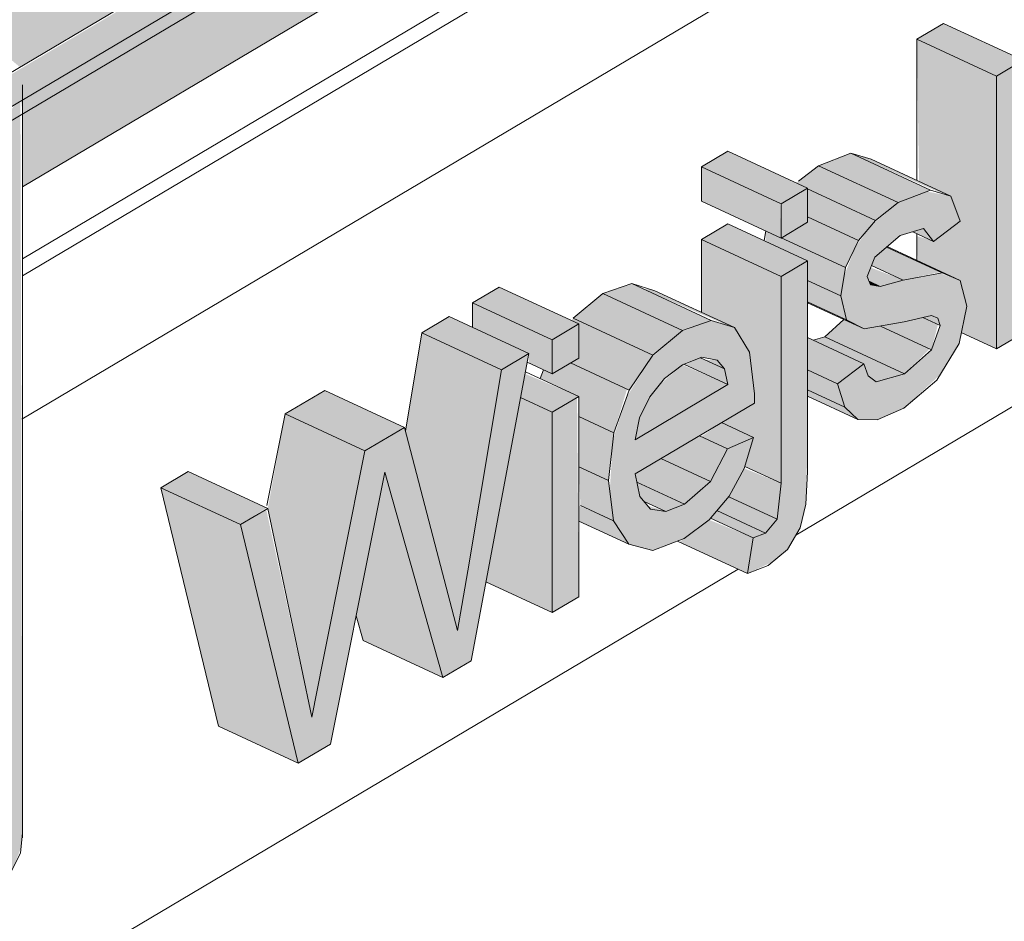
# Model space of a CAD drawing. Header units: centimetres. Extents: x 376 to 4434, y -323 to 48730.
# Tile 24 of 45: x 3659 to 3705, y 47884 to 47927. Entities that reach past the tile are written whole.
import ezdxf

# ---------------------------------------------------------------- set-up
doc = ezdxf.new("R2010")
doc.units = ezdxf.units.CM
for name, color, linetype, lineweight in [('A-GENM', 7, 'Continuous', 5), ('A-ROOF', 7, 'Continuous', 5), ('A-ROOF-OTLN', 7, 'Continuous', 5), ('A-ROOF-PATT', 7, 'Continuous', 50), ('A-WALL-PATT', 7, 'Continuous', 35), ('P-PIPE', 7, 'Continuous', 5)]:
    doc.layers.add(name, color=color, linetype=linetype, lineweight=lineweight)

# ---------------------------------------------------------------- blocks, each defined once
blk = doc.blocks.new('ARu Rura spustowa okrągła ___FK_04_0 - Na ziemię _φ10_-9230879-_3D_ Kopia 1')
at = {"layer": 'P-PIPE', "true_color": 0x383e42}
blk.add_hatch(color=250, dxfattribs=at).paths.add_polyline_path([(-7052.609, 47886.043), (-7051.803, 47886.818), (-7051.433, 47887.722), (-7051.364, 47888.6), (-7051.455, 47922.846), (-7051.721, 47922.688), (-7051.879, 47922.446), (-7052.609, 47921.755), (-7052.609, 47886.312)])
at = {"layer": 'P-PIPE'}
blk.add_line((-7051.355, 47888.222), (-7051.355, 47923.615), dxfattribs=at)
blk.add_polyline3d([(-7052.609, 47886.043, 0), (-7051.879, 47886.671, 0), (-7051.455, 47887.494, 0), (-7051.364, 47888.457, 0)], dxfattribs=at)

msp = doc.modelspace()

# ---------------------------------------------------------------- hatches: boundary and pattern name
at = {"layer": 'A-GENM', "true_color": 0x383e42}
for points in [[(3704.465, 47924.034), (3705.712, 47924.774), (3701.966, 47926.511), (3700.753, 47925.755), (3704.387, 47924.07)], [(3704.465, 47911.204), (3704.465, 47924.034), (3700.719, 47925.77), (3700.818, 47919.084), (3702.321, 47918.387), (3702.75, 47917.203), (3701.4, 47916.309), (3700.719, 47916.511), (3700.753, 47915.351), (3702.753, 47914.423), (3703.061, 47913.212), (3702.805, 47911.973), (3703.906, 47911.463)], [(3704.465, 47911.204), (3705.712, 47911.944), (3705.712, 47915.728), (3706.509, 47917.193), (3708.934, 47913.854), (3710.391, 47914.719), (3707.453, 47918.93), (3710.235, 47924.048), (3708.51, 47923.025), (3705.712, 47917.879), (3705.692, 47924.762), (3704.465, 47924.034), (3704.465, 47913.854)], [(3694.329, 47918.021), (3695.576, 47918.761), (3691.83, 47920.498), (3690.583, 47919.758), (3694.286, 47918.041)], [(3699.838, 47918.081), (3701.356, 47918.667), (3697.61, 47920.404), (3696.092, 47919.818), (3697.971, 47918.947)], [(3702.321, 47918.387), (3698.575, 47920.124), (3697.61, 47920.404), (3701.903, 47918.509)], [(3694.329, 47916.417), (3694.286, 47918.041), (3690.583, 47919.758), (3690.583, 47918.154), (3693.921, 47916.606)], [(3698.764, 47917.249), (3699.838, 47918.081), (3696.092, 47919.818), (3695.046, 47919.007), (3697.971, 47917.617)], [(3697.971, 47916.304), (3698.764, 47917.249), (3695.576, 47918.727), (3695.576, 47917.414), (3697.727, 47916.417)], [(3698.853, 47907.863), (3700.128, 47908.435), (3701.814, 47909.993), (3702.7, 47911.463), (3703.061, 47913.212), (3702.753, 47914.423), (3701.814, 47914.758), (3698.532, 47914.224), (3698.383, 47914.603), (3698.764, 47915.543), (3699.935, 47916.535), (3701.033, 47916.869), (3701.502, 47916.262), (3702.75, 47917.203), (3702.321, 47918.387), (3701.196, 47918.605), (3699.838, 47918.081), (3698.541, 47916.983), (3697.807, 47915.961), (3697.29, 47914.613), (3697.136, 47913.7), (3697.415, 47912.572), (3698.234, 47912.142), (3701.71, 47912.65), (3701.814, 47912.303), (3701.4, 47911.168), (3700.128, 47910.034), (3698.713, 47909.73), (3698.392, 47910.034), (3698.227, 47910.51), (3696.98, 47909.57), (3697.322, 47908.465), (3697.935, 47907.887), (3698.805, 47907.865)], [(3697.36, 47915.028), (3697.971, 47916.304), (3695.576, 47917.414), (3695.462, 47917.09), (3694.364, 47916.417), (3696.659, 47915.353)], [(3694.329, 47914.613), (3695.576, 47915.353), (3691.83, 47917.09), (3690.583, 47916.35), (3693.921, 47914.802)], [(3697.136, 47913.7), (3697.36, 47915.028), (3693.611, 47916.75), (3693.614, 47916.263), (3695.576, 47915.353), (3695.576, 47914.423), (3696.481, 47914.003)], [(3701.502, 47916.262), (3701.033, 47916.869), (3700.526, 47916.715), (3701.4, 47916.309)], [(3694.329, 47904.893), (3694.329, 47914.613), (3690.583, 47916.35), (3690.583, 47912.925), (3692.134, 47912.205), (3692.873, 47910.814), (3693.042, 47908.637), (3691.524, 47907.737), (3693.042, 47907.034), (3692.63, 47905.681), (3694.147, 47904.977)], [(3700.072, 47914.442), (3701.814, 47914.815), (3699.287, 47915.986), (3698.741, 47915.523), (3698.588, 47915.13), (3699.935, 47914.506)], [(3698.997, 47914.146), (3700.072, 47914.442), (3698.549, 47915.028), (3698.383, 47914.603), (3698.532, 47914.362), (3698.829, 47914.224)], [(3689.697, 47912.066), (3691.052, 47912.543), (3687.306, 47914.28), (3685.951, 47913.802), (3688.298, 47912.714)], [(3697.415, 47912.572), (3697.136, 47913.7), (3695.576, 47914.423), (3695.576, 47913.424), (3697.326, 47912.613)], [(3698.997, 47914.146), (3698.468, 47914.387), (3698.532, 47914.224), (3698.764, 47914.185)], [(3683.568, 47911.638), (3684.816, 47912.378), (3681.07, 47914.115), (3679.822, 47913.375), (3683.441, 47911.697)], [(3688.298, 47910.909), (3689.697, 47912.066), (3685.951, 47913.802), (3684.552, 47912.645), (3687.846, 47911.118)], [(3692.134, 47912.205), (3688.192, 47914.003), (3687.901, 47914.003), (3691.833, 47912.299)], [(3683.568, 47910.034), (3683.568, 47911.638), (3679.822, 47913.375), (3679.822, 47912.221), (3682.477, 47910.99), (3682.477, 47910.54), (3683.159, 47910.224)], [(3698.234, 47912.142), (3695.576, 47913.424), (3695.576, 47913.374), (3698.227, 47912.145)], [(3701.814, 47912.303), (3701.71, 47912.65), (3701.397, 47912.776), (3700.997, 47912.681), (3701.45, 47912.472)], [(3681.19, 47910.227), (3682.477, 47910.99), (3678.731, 47912.727), (3677.444, 47911.964), (3680.258, 47910.659)], [(3687.187, 47909.267), (3688.298, 47910.909), (3684.552, 47912.645), (3684.477, 47912.535), (3684.816, 47912.378), (3684.702, 47910.707), (3684.43, 47910.545), (3687.09, 47909.312)], [(3700.128, 47910.034), (3701.322, 47911.204), (3698.997, 47912.276), (3698.227, 47912.145), (3697.281, 47912.572), (3696.382, 47911.771), (3698.805, 47910.647)], [(3701.4, 47911.168), (3701.71, 47912.351), (3700.997, 47912.681), (3699.006, 47912.277), (3701.322, 47911.204)], [(3679.597, 47900.774), (3681.19, 47910.227), (3677.444, 47911.964), (3676.664, 47907.335), (3678.218, 47901.414), (3679.124, 47900.994)], [(3696.98, 47909.57), (3698.227, 47910.51), (3695.576, 47911.739), (3695.576, 47910.221), (3696.382, 47909.847)], [(3698.805, 47909.663), (3700.128, 47910.034), (3696.382, 47911.771), (3695.838, 47911.618), (3698.227, 47910.51), (3698.424, 47909.941), (3698.713, 47909.73)], [(3671.631, 47891.727), (3673.137, 47892.62), (3675.693, 47905.416), (3678.42, 47895.754), (3679.753, 47896.544), (3682.477, 47910.99), (3681.19, 47910.227), (3679.124, 47897.966), (3676.617, 47907.514), (3674.763, 47906.414), (3672.263, 47893.896), (3670.12, 47903.66), (3668.91, 47902.942), (3671.157, 47893.681)], [(3686.461, 47907.262), (3687.09, 47909.312), (3684.43, 47910.545), (3683.568, 47910.034), (3683.159, 47910.224), (3683.008, 47909.808), (3684.816, 47908.923), (3684.816, 47908.025)], [(3687.467, 47906.934), (3691.833, 47909.524), (3689.692, 47910.459), (3688.62, 47909.524), (3688.143, 47908.923), (3687.672, 47907.96), (3687.533, 47907.262)], [(3691.833, 47909.524), (3691.665, 47910.271), (3690.546, 47910.79), (3689.817, 47910.459), (3691.665, 47909.602)], [(3691.665, 47910.271), (3691.334, 47910.681), (3690.781, 47910.681), (3691.052, 47910.556)], [(3683.568, 47908.23), (3684.816, 47908.97), (3682.297, 47910.034), (3682.086, 47908.917), (3682.715, 47908.625)], [(3697.322, 47908.465), (3696.98, 47909.57), (3695.576, 47910.221), (3695.576, 47909.275), (3696.335, 47908.923)], [(3674.763, 47906.414), (3676.617, 47907.514), (3672.871, 47909.251), (3671.016, 47908.151), (3673.427, 47907.033)], [(3697.935, 47907.887), (3697.322, 47908.465), (3695.576, 47909.275), (3695.576, 47908.981), (3697.322, 47908.172)], [(3683.568, 47898.808), (3683.568, 47908.23), (3682.086, 47908.917), (3680.452, 47900.253), (3682.477, 47899.314)], [(3672.784, 47896.507), (3674.763, 47906.414), (3671.016, 47908.151), (3670.196, 47903.705), (3671.631, 47897.042), (3671.775, 47896.975)], [(3686.219, 47905.013), (3686.461, 47907.262), (3684.816, 47908.025), (3684.816, 47905.664)], [(3691.819, 47906.508), (3693.042, 47907.034), (3691.524, 47907.737), (3690.583, 47907.082), (3691.557, 47906.63)], [(3691.015, 47904.963), (3691.819, 47906.508), (3690.491, 47907.124), (3688.676, 47906.048), (3690.583, 47905.164)], [(3689.792, 47903.903), (3691.015, 47904.963), (3688.676, 47906.048), (3687.467, 47905.33), (3687.545, 47904.944), (3688.909, 47904.312)], [(3668.91, 47902.942), (3670.134, 47903.734), (3666.45, 47905.442), (3665.164, 47904.679), (3667.264, 47903.705)], [(3676.027, 47904.232), (3675.693, 47905.416), (3675.506, 47904.474), (3675.851, 47904.314)], [(3686.459, 47903.118), (3686.219, 47905.013), (3684.816, 47905.664), (3684.897, 47903.842)], [(3694.147, 47903.196), (3694.329, 47904.893), (3692.601, 47905.587), (3691.898, 47904.238), (3694.127, 47903.205)], [(3688.909, 47903.56), (3689.792, 47903.903), (3687.545, 47904.944), (3687.683, 47904.258), (3687.868, 47904.042), (3688.664, 47903.673)], [(3671.631, 47891.727), (3668.91, 47902.942), (3665.164, 47904.679), (3667.885, 47893.463)], [(3678.42, 47895.754), (3676.027, 47904.232), (3675.506, 47904.474), (3674.344, 47898.658), (3674.674, 47897.49), (3676.794, 47896.507)], [(3693.593, 47902.549), (3694.147, 47903.196), (3691.87, 47904.251), (3691.318, 47903.604), (3693.02, 47902.814)], [(3687.177, 47902.018), (3686.459, 47903.118), (3684.816, 47903.842), (3684.816, 47903.113), (3687.09, 47902.059)], [(3688.909, 47903.56), (3688.039, 47903.842), (3688.185, 47903.673)], [(3693.02, 47902.325), (3693.593, 47902.549), (3691.318, 47903.604), (3691.019, 47903.253), (3692.537, 47902.549)], [(3692.757, 47900.644), (3693.02, 47902.325), (3690.948, 47903.169), (3689.557, 47902.127), (3691.898, 47901.042)], [(3679.124, 47897.966), (3679.597, 47900.774), (3678.218, 47901.414), (3678.915, 47898.762)], [(3672.263, 47893.896), (3672.784, 47896.507), (3671.597, 47897.058), (3671.919, 47895.529)]]:
    msp.add_hatch(color=250, dxfattribs=at).paths.add_polyline_path(points)
h = msp.add_hatch(color=250, dxfattribs=at)
h.paths.add_polyline_path([(3692.757, 47900.644), (3693.921, 47901.187), (3694.626, 47901.78), (3695.223, 47902.799), (3695.488, 47903.902), (3695.576, 47906.63), (3695.576, 47915.353), (3694.329, 47914.613), (3694.329, 47904.893), (3694.147, 47903.196), (3693.593, 47902.549), (3693.02, 47902.325)])
h.paths.add_polyline_path([(3688.303, 47901.734), (3689.792, 47902.303), (3691.019, 47903.253), (3691.899, 47904.286), (3692.63, 47905.681), (3693.042, 47907.034), (3691.819, 47906.508), (3690.778, 47904.758), (3689.636, 47903.842), (3688.909, 47903.56), (3688.185, 47903.673), (3687.683, 47904.258), (3687.467, 47905.33), (3693.074, 47908.656), (3693.014, 47909.646), (3692.844, 47911.055), (3692.134, 47912.205), (3691.052, 47912.543), (3689.627, 47912.008), (3688.2, 47910.764), (3687.062, 47908.923), (3686.426, 47906.934), (3686.277, 47904.557), (3686.459, 47903.118), (3687.177, 47902.018), (3688.185, 47901.764)])
h.paths.add_polyline_path([(3687.467, 47906.934), (3687.672, 47907.96), (3688.298, 47909.124), (3688.851, 47909.81), (3689.76, 47910.485), (3690.607, 47910.814), (3691.334, 47910.681), (3691.665, 47910.271), (3691.833, 47909.524), (3687.672, 47907.056)])
h.paths.add_polyline_path([(3694.329, 47916.417), (3695.576, 47917.157), (3695.544, 47918.742), (3694.329, 47917.993), (3694.329, 47916.433)])
h = msp.add_hatch(color=250, dxfattribs=at)
h.paths.add_polyline_path([(3683.568, 47898.808), (3684.816, 47899.548), (3684.737, 47908.923), (3683.568, 47908.23), (3683.568, 47902.018)])
h.paths.add_polyline_path([(3683.568, 47910.034), (3684.816, 47910.774), (3684.816, 47912.378), (3683.568, 47911.638), (3683.568, 47910.707)])
at = {"layer": 'A-ROOF-OTLN', "true_color": 0x383e42}
h = msp.add_hatch(color=250, dxfattribs=at)
h.paths.add_polyline_path([(3634.297, 47908.497), (3635.185, 47908.621), (3635.959, 47909.134), (3636.414, 47909.825), (3636.647, 47910.674), (3636.746, 47911.225), (3636.871, 47911.277), (3636.968, 47911.423), (3637.098, 47911.633), (3637.098, 47911.727), (3649.44, 47919.157), (3648.911, 47920.025), (3648.674, 47921.676), (3648.782, 47924.165), (3649.368, 47924.924), (3650.068, 47925.421), (3651.017, 47925.831), (3652.478, 47926.143), (3653.373, 47926.232), (3655.384, 47926.054), (3656.529, 47925.738), (3657.106, 47925.501), (3657.887, 47925.006), (3658.544, 47924.448), (4360.422, 48340.914), (4360.343, 48340.948), (4359.261, 48341.708), (4358.404, 48343.041), (4357.951, 48344.672), (4357.807, 48345.86), (4357.832, 48347.708), (3629.692, 47915.773), (3629.539, 47914.48), (3629.571, 47913.822), (3629.853, 47912.696), (3630.35, 47911.583), (3631.035, 47910.551), (3631.88, 47909.66), (3632.962, 47908.923), (3633.43, 47908.687), (3633.942, 47908.575)])
h.paths.add_polyline_path([(3652.965, 47921.139), (3655.63, 47922.829), (3652.14, 47924.21), (3651.528, 47924.271), (3651.014, 47924.445), (3649.998, 47924.165), (3649.368, 47923.469), (3649.144, 47922.782), (3649.759, 47922.167), (3650.707, 47921.651), (3652.045, 47921.268), (3652.933, 47921.14)])
h.paths.add_polyline_path([(4367.563, 48345.042), (4383.655, 48354.696), (4382.468, 48355.751), (4382.037, 48356.236), (4381.405, 48357.236), (4380.804, 48358.884), (4380.68, 48359.396), (4380.68, 48360.676), (4380.68, 48361.262), (4365.448, 48352.226), (4366.215, 48351.872), (4366.998, 48351.28), (4367.364, 48350.806), (4367.563, 48350.262), (4367.563, 48345.15)])
h.paths.add_polyline_path([(4362.867, 48347.595), (4363.91, 48347.72), (4363.528, 48348.514), (4363.275, 48349.096), (4363.204, 48350.105), (4363.406, 48351.014), (4359.048, 48348.429), (4359.812, 48348.073), (4361.039, 48347.745), (4362.15, 48347.621), (4362.829, 48347.596)])
msp.add_hatch(color=250, dxfattribs=at).paths.add_polyline_path([(3637.601, 47910.41), (4388.848, 48356.176), (4388.796, 48356.649), (4388.48, 48357.071), (4388.085, 48357.195), (4387.401, 48356.81), (3637.098, 47911.633), (3637.493, 47911.391), (3637.736, 47910.919), (3637.684, 47910.494), (3637.637, 47910.447)])
h = msp.add_hatch(color=250, dxfattribs=at)
h.paths.add_polyline_path([(3635.883, 47908.76), (3653.353, 47919.123), (3654.322, 47919.99), (3654.547, 47920.462), (3637.736, 47910.613), (3637.684, 47910.686), (3637.33, 47910.543), (3637.33, 47910.631), (3637.736, 47910.919), (3637.459, 47911.423), (3637.33, 47911.453), (3636.858, 47911.173), (3636.593, 47909.81), (3636.21, 47909.134), (3636.025, 47908.923)])
h.paths.add_polyline_path([(3656.355, 47921.535), (3657.41, 47922.065), (3657.143, 47922.003), (3656.426, 47921.577)])
h.paths.add_polyline_path([(3658.655, 47922.268), (4387.131, 48354.479), (4387.526, 48354.93), (4387.706, 48355.375), (3658.603, 47922.868), (3658.655, 47922.384)])
at = {"layer": 'A-ROOF-PATT', "true_color": 0xc7ae96}
h = msp.add_hatch(color=253, dxfattribs=at)
h.paths.add_polyline_path([(3629.366, 47901.449), (3648.674, 47912.902), (3648.674, 47916.347), (3635.093, 47908.393), (3634.297, 47908.331), (3633.104, 47908.687), (3632.201, 47909.235), (3631.525, 47909.81), (3630.599, 47910.959), (3630.005, 47912.028), (3629.569, 47913.276), (3629.431, 47913.834), (3629.373, 47914.893), (3629.539, 47915.844), (4357.743, 48347.817), (4357.743, 48347.999), (3629.366, 47915.844), (3629.366, 47908.497)])
h.paths.add_polyline_path([(3658.655, 47918.823), (4357.743, 48333.525), (4357.743, 48336.97), (3658.655, 47922.268), (3658.655, 47919.084)])
h.paths.add_polyline_path([(4367.563, 48339.35), (4380.478, 48347.011), (4380.478, 48350.457), (4367.563, 48342.795), (4367.563, 48340.776)])
h.paths.add_polyline_path([(4358.913, 48348.511), (4362.938, 48350.938), (4362.938, 48351.081), (4358.76, 48348.603)])
h.paths.add_polyline_path([(4365.277, 48352.286), (4380.478, 48361.406), (4380.478, 48361.486), (4365.084, 48352.354)])
at = {"layer": 'A-ROOF-PATT', "lineweight": 5}
h = msp.add_hatch(dxfattribs=at)
h.set_pattern_fill('FP_24', color=256, style=0, pattern_type=2)
h.set_pattern_definition([(30.677, (-7475.657, 52070.035), (-0.0007, 27.033836), [])])
h.paths.add_polyline_path([(3628.932, 47897.012), (3648.674, 47908.723), (3648.674, 47912.902), (3629.366, 47901.449), (3628.932, 47901.65), (3628.932, 47901.449)])
h.paths.add_polyline_path([(3658.655, 47914.644), (4357.582, 48329.25), (4357.582, 48333.429), (3658.655, 47918.823)])
h.paths.add_polyline_path([(4367.563, 48335.171), (4373.421, 48338.645), (4373.421, 48342.825), (4367.563, 48339.35), (4367.563, 48335.696)])
at = {"layer": 'A-WALL-PATT', "lineweight": 5}
h = msp.add_hatch(dxfattribs=at)
h.set_pattern_fill('FP_19', color=256, style=0, pattern_type=2)
h.set_pattern_definition([(30.677, (-7494.12, 52078.595), (-0.0007, 27.033836), [])])
h.paths.add_polyline_path([(3610.489, 47677.589), (3626.723, 47687.219), (3626.814, 47876.822), (3627.417, 47877.8), (3628.492, 47878.626), (3648.674, 47892.234), (3648.674, 47908.723), (3628.932, 47897.012), (3610.489, 47917.66), (3610.489, 47685.375)])
h.paths.add_polyline_path([(3636.704, 47693.14), (3839.559, 47813.474), (3839.559, 48021.956), (3658.655, 47914.644), (3658.564, 47887.494), (3657.961, 47886.517), (3656.647, 47885.53), (3636.704, 47872.016), (3636.704, 47705.698)])
h.paths.add_polyline_path([(3671.631, 47891.727), (3667.885, 47893.463), (3665.164, 47904.679), (3666.45, 47905.442), (3670.156, 47903.842), (3671.016, 47908.151), (3672.871, 47909.251), (3676.617, 47907.514), (3676.694, 47907.514), (3677.444, 47911.964), (3678.731, 47912.727), (3679.822, 47912.221), (3679.822, 47913.375), (3681.07, 47914.115), (3684.477, 47912.535), (3684.816, 47912.864), (3685.951, 47913.802), (3687.306, 47914.28), (3688.69, 47913.802), (3690.583, 47912.925), (3690.696, 47916.417), (3691.83, 47917.09), (3693.555, 47916.417), (3693.579, 47916.765), (3690.583, 47918.154), (3690.583, 47919.758), (3691.83, 47920.498), (3695.145, 47919.084), (3696.092, 47919.818), (3697.61, 47920.404), (3699.235, 47919.818), (3700.719, 47919.13), (3700.753, 47925.791), (3701.966, 47926.511), (3705.191, 47925.015), (3706.489, 47925.785), (3707.736, 47925.207), (3707.85, 47926.593), (3708.984, 47927.265), (3710.922, 47926.367), (3711.072, 47926.783), (3707.736, 47928.329), (3707.736, 47929.933), (3708.984, 47930.673), (3712.391, 47929.094), (3712.73, 47929.422), (3713.864, 47930.361), (3715.219, 47930.838), (3716.604, 47930.361), (3720.048, 47928.764), (3720.787, 47927.372), (3720.956, 47925.196), (3719.438, 47924.296), (3720.956, 47923.592), (3720.376, 47921.889), (3719.733, 47920.75), (3718.862, 47919.728), (3717.681, 47918.843), (3716.099, 47918.322), (3714.961, 47918.637), (3712.73, 47919.671), (3712.73, 47916.106), (3711.482, 47915.366), (3709.131, 47916.457), (3710.391, 47914.719), (3708.934, 47913.854), (3705.712, 47915.348), (3705.712, 47911.944), (3704.465, 47911.204), (3702.805, 47911.973), (3702.522, 47911.168), (3701.4, 47909.513), (3700.111, 47908.42), (3698.805, 47907.865), (3697.935, 47907.887), (3695.576, 47908.923), (3695.488, 47903.902), (3695.223, 47902.799), (3694.626, 47901.78), (3693.593, 47900.973), (3692.757, 47900.644), (3689.464, 47902.17), (3688.185, 47901.764), (3687.09, 47902.059), (3684.816, 47903.113), (3684.816, 47899.548), (3683.568, 47898.808), (3680.452, 47900.253), (3679.753, 47896.544), (3678.42, 47895.754), (3674.674, 47897.49), (3674.344, 47898.658), (3673.137, 47892.62), (3671.775, 47891.812)])
h.paths.add_polyline_path([(3717.688, 47903.469), (3713.942, 47905.206), (3711.713, 47913.306), (3713.009, 47914.075), (3715.493, 47912.923), (3715.967, 47915.829), (3717.454, 47916.711), (3719.813, 47915.617), (3720.392, 47918.454), (3721.693, 47919.226), (3725.439, 47917.489), (3723.193, 47906.735), (3721.684, 47905.84), (3719.591, 47906.81), (3719.214, 47904.374), (3718.02, 47903.666)])
h.paths.add_polyline_path([(3683.008, 47909.808), (3683.159, 47910.224), (3682.399, 47910.576), (3682.315, 47910.13), (3682.715, 47909.944)])
h.paths.add_polyline_path([(3730.352, 47910.981), (3726.606, 47912.718), (3726.606, 47925.548), (3727.337, 47925.982), (3723.248, 47927.978), (3722.54, 47929.245), (3722.214, 47930.43), (3722.083, 47932.126), (3722.231, 47934.084), (3722.674, 47935.963), (3723.389, 47937.696), (3724.354, 47939.219), (3725.498, 47940.477), (3727.136, 47941.571), (3728.12, 47941.975), (3729.25, 47941.897), (3732.875, 47940.329), (3733.986, 47941.97), (3735.385, 47943.127), (3736.74, 47943.604), (3738.124, 47943.127), (3740.017, 47942.249), (3740.017, 47945.674), (3741.264, 47946.414), (3741.849, 47946.143), (3742.218, 47946.801), (3743.763, 47948.034), (3744.699, 47948.346), (3747.267, 47947.204), (3747.814, 47946.95), (3747.814, 47947.707), (3746.878, 47948.141), (3746.878, 47949.744), (3747.814, 47950.299), (3747.814, 47952.589), (3749.061, 47954.272), (3752.12, 47952.854), (3752.648, 47953.167), (3753.162, 47952.929), (3753.423, 47953.517), (3754.203, 47954.29), (3755.455, 47954.538), (3756.235, 47954.29), (3756.235, 47955.295), (3757.482, 47956.035), (3760.913, 47954.444), (3760.913, 47958.07), (3762.236, 47958.775), (3763.876, 47958.091), (3763.876, 47959.828), (3765.124, 47960.568), (3765.735, 47960.284), (3765.981, 47960.796), (3767.202, 47962.001), (3767.896, 47962.29), (3768.452, 47962.252), (3769.399, 47961.813), (3770.113, 47963.262), (3771.342, 47964.457), (3772.297, 47964.815), (3773.388, 47964.457), (3776.719, 47962.912), (3777.148, 47962.182), (3777.291, 47960.072), (3777.291, 47954.404), (3776.043, 47953.664), (3773.08, 47955.038), (3773.08, 47951.906), (3771.833, 47951.166), (3768.87, 47952.54), (3768.87, 47949.409), (3767.622, 47948.669), (3765.907, 47949.464), (3765.907, 47947.651), (3764.659, 47946.911), (3763.999, 47947.217), (3763.682, 47946.586), (3762.236, 47945.32), (3761.234, 47944.999), (3758.981, 47945.99), (3756.679, 47947.057), (3756.577, 47947.321), (3756.55, 47946.281), (3756.55, 47942.101), (3755.303, 47941.361), (3754.057, 47941.938), (3754.211, 47941.426), (3757.158, 47940.059), (3757.657, 47940.618), (3758.54, 47941.284), (3759.594, 47941.714), (3760.437, 47941.626), (3762.684, 47940.584), (3761.849, 47943.046), (3763.165, 47943.827), (3766.16, 47942.438), (3766.995, 47946.099), (3768.301, 47946.874), (3772.047, 47945.137), (3768.833, 47931.491), (3768.109, 47929.931), (3767.137, 47928.994), (3766.375, 47928.742), (3763.01, 47930.302), (3762.236, 47929.711), (3760.976, 47929.262), (3759.268, 47929.903), (3757.486, 47930.729), (3757.486, 47927.077), (3756.238, 47926.337), (3754.523, 47927.133), (3754.523, 47925.32), (3753.275, 47924.58), (3749.844, 47926.17), (3749.844, 47922.544), (3748.573, 47921.815), (3746.71, 47922.679), (3746.045, 47921.146), (3745.389, 47920.156), (3744.777, 47919.47), (3744.053, 47918.918), (3742.994, 47918.692), (3742.203, 47919.059), (3742.203, 47914.403), (3740.956, 47913.663), (3737.21, 47915.421), (3737.21, 47915.712), (3736.589, 47916), (3736.589, 47914.681), (3731.599, 47911.721)])
h.paths.add_polyline_path([(3695.838, 47911.618), (3696.382, 47911.771), (3697.29, 47912.58), (3695.576, 47913.309), (3695.576, 47911.739)])
h.paths.add_polyline_path([(3700.719, 47915.366), (3700.719, 47916.625), (3700.526, 47916.715), (3699.838, 47916.453), (3699.321, 47916.014), (3700.072, 47915.666)])
h.paths.add_polyline_path([(3731.599, 47917.284), (3732.843, 47918.022), (3734.091, 47917.444), (3734.205, 47926.648), (3735.338, 47927.32), (3737.21, 47926.58), (3737.21, 47926.939), (3734.091, 47928.385), (3734.091, 47929.988), (3735.338, 47930.728), (3739.11, 47928.992), (3739.32, 47929.439), (3740.484, 47930.574), (3741.328, 47930.919), (3742.066, 47930.891), (3744.851, 47929.6), (3744.851, 47932.963), (3746.098, 47933.703), (3746.683, 47933.432), (3747.052, 47934.091), (3748.597, 47935.323), (3749.533, 47935.636), (3752.101, 47934.493), (3752.492, 47934.312), (3752.606, 47937.564), (3753.74, 47938.236), (3755.69, 47937.332), (3755.845, 47937.746), (3752.492, 47939.407), (3752.492, 47939.693), (3752.232, 47939.605), (3749.689, 47940.785), (3749.689, 47938.03), (3748.441, 47937.29), (3745.01, 47938.881), (3745.01, 47935.255), (3743.763, 47934.515), (3742.143, 47935.266), (3741.821, 47934.515), (3741.253, 47933.516), (3740.382, 47932.493), (3739.084, 47931.565), (3737.619, 47931.088), (3736.611, 47931.343), (3734.35, 47932.391), (3733.86, 47930.728), (3733.083, 47929.093), (3731.599, 47927.32), (3730.154, 47926.288), (3729.051, 47925.733), (3731.599, 47924.551), (3731.599, 47918.022)])
h.paths.add_polyline_path([(3707.736, 47918.38), (3707.736, 47919.451), (3707.403, 47918.839), (3707.584, 47918.589)])
h.paths.add_polyline_path([(3727.143, 47930.122), (3727.642, 47930.513), (3728.51, 47931.625), (3729.244, 47933.318), (3729.568, 47934.615), (3730.816, 47934.941), (3732.127, 47934.338), (3731.908, 47936.074), (3732.068, 47937.567), (3730.756, 47938.175), (3730.356, 47937.974), (3729.165, 47936.987), (3728.363, 47935.959), (3727.642, 47934.442), (3727.395, 47933.705), (3727.077, 47931.132), (3727.136, 47930.242)])
h.paths.add_polyline_path([(3764.483, 47935.281), (3763.789, 47937.327), (3762.286, 47937.941), (3761.404, 47937.142), (3760.896, 47936.37), (3761.537, 47936.647), (3764.061, 47935.477)])
h.paths.add_polyline_path([(3783.216, 47957.919), (3779.47, 47959.729), (3779.47, 47972.486), (3780.718, 47973.226), (3783.467, 47971.952), (3785.835, 47976.262), (3787.579, 47977.297), (3791.326, 47975.56), (3790.844, 47974.682), (3793.193, 47973.593), (3793.193, 47977.219), (3794.441, 47977.959), (3796.156, 47977.219), (3796.156, 47982.384), (3797.404, 47983.124), (3799.431, 47982.185), (3799.431, 47983.209), (3800.679, 47984.892), (3803.738, 47983.474), (3804.425, 47983.878), (3807.852, 47982.289), (3807.852, 47985.914), (3809.1, 47986.654), (3810.815, 47985.935), (3810.815, 47987.672), (3811.907, 47988.319), (3812.42, 47988.081), (3812.682, 47988.67), (3813.461, 47989.442), (3814.814, 47989.69), (3814.714, 47989.985), (3816.029, 47990.765), (3819.025, 47989.377), (3819.86, 47993.037), (3821.166, 47993.812), (3824.912, 47992.075), (3821.698, 47978.429), (3820.974, 47976.869), (3820.002, 47975.932), (3819.239, 47975.68), (3815.809, 47977.253), (3814.561, 47976.513), (3812.846, 47977.308), (3812.846, 47975.496), (3811.598, 47974.755), (3810.938, 47975.061), (3810.621, 47974.43), (3809.347, 47973.219), (3808.174, 47972.843), (3805.672, 47973.95), (3804.425, 47974.528), (3804.491, 47973.126), (3805.672, 47972.578), (3805.828, 47971.286), (3804.704, 47970.514), (3803.85, 47970.225), (3801.15, 47971.476), (3801.15, 47968.558), (3799.902, 47967.817), (3798.187, 47968.613), (3798.187, 47966.8), (3796.939, 47966.06), (3796.279, 47966.366), (3795.962, 47965.735), (3794.688, 47964.524), (3793.515, 47964.147), (3791.11, 47965.209), (3788.96, 47966.206), (3788.588, 47967.167), (3788.515, 47970.442), (3787.03, 47967.737), (3791.481, 47962.822), (3789.956, 47961.917), (3786.145, 47963.726), (3785.324, 47964.634), (3784.464, 47963.07), (3784.464, 47958.659)])
h.paths.add_polyline_path([(3815.809, 47979.043), (3815.971, 47979.103), (3816.563, 47979.631), (3816.949, 47980.433), (3817.365, 47982.17), (3816.368, 47985.107), (3816.011, 47984.199), (3815.809, 47982.205), (3815.809, 47979.103)])

# ---------------------------------------------------------------- linework, layer by layer
at = {"layer": 'A-GENM'}
for p, q in [((3700.719, 47925.77), (3701.966, 47926.511)), ((3701.966, 47926.511), (3705.712, 47924.774)), ((3700.719, 47919.13), (3700.719, 47925.77)), ((3700.719, 47925.77), (3704.465, 47924.034)), ((3705.712, 47924.774), (3704.465, 47924.034)), ((3704.465, 47924.034), (3704.465, 47911.204)), ((3690.583, 47919.758), (3691.83, 47920.498)), ((3691.83, 47920.498), (3695.576, 47918.761)), ((3696.092, 47919.818), (3697.61, 47920.404)), ((3697.61, 47920.404), (3698.575, 47920.124)), ((3697.61, 47920.404), (3701.356, 47918.667)), ((3690.583, 47918.154), (3690.583, 47919.758)), ((3690.583, 47919.758), (3694.329, 47918.021)), ((3695.145, 47919.084), (3696.092, 47919.818)), ((3696.092, 47919.818), (3699.838, 47918.081)), ((3698.575, 47920.124), (3702.321, 47918.387)), ((3695.576, 47918.761), (3694.329, 47918.021)), ((3695.544, 47918.742), (3698.764, 47917.249)), ((3695.576, 47917.157), (3695.576, 47918.761)), ((3701.356, 47918.667), (3699.838, 47918.081)), ((3702.321, 47918.387), (3701.356, 47918.667)), ((3702.75, 47917.203), (3702.321, 47918.387)), ((3690.583, 47918.154), (3694.329, 47916.417)), ((3694.329, 47918.021), (3694.329, 47916.417)), ((3699.838, 47918.081), (3698.764, 47917.249)), ((3695.576, 47917.414), (3697.971, 47916.304)), ((3690.583, 47916.35), (3691.83, 47917.09)), ((3691.83, 47917.09), (3695.576, 47915.353)), ((3694.329, 47916.417), (3695.576, 47917.157)), ((3698.764, 47917.249), (3697.971, 47916.304)), ((3701.502, 47916.262), (3702.75, 47917.203)), ((3693.535, 47916.299), (3693.611, 47916.75)), ((3698.741, 47915.523), (3699.935, 47916.535)), ((3699.935, 47916.535), (3701.033, 47916.869)), ((3700.526, 47916.715), (3701.502, 47916.262)), ((3700.719, 47915.366), (3700.719, 47916.625)), ((3701.033, 47916.869), (3701.502, 47916.262)), ((3690.583, 47912.925), (3690.583, 47916.35)), ((3690.583, 47916.35), (3694.329, 47914.613)), ((3694.329, 47916.433), (3697.36, 47915.028)), ((3697.971, 47916.304), (3697.36, 47915.028)), ((3699.321, 47916.014), (3702.753, 47914.423)), ((3699.287, 47915.986), (3701.903, 47914.774)), ((3695.576, 47915.353), (3694.329, 47914.613)), ((3695.576, 47905.426), (3695.576, 47915.353)), ((3698.383, 47914.603), (3698.741, 47915.523)), ((3698.588, 47915.13), (3700.072, 47914.442)), ((3697.36, 47915.028), (3697.136, 47913.7)), ((3701.903, 47914.774), (3700.072, 47914.442)), ((3702.753, 47914.423), (3701.903, 47914.774)), ((3685.951, 47913.802), (3687.306, 47914.28)), ((3687.306, 47914.28), (3688.388, 47913.942)), ((3687.306, 47914.28), (3691.052, 47912.543)), ((3694.329, 47914.613), (3694.329, 47904.893)), ((3695.576, 47914.423), (3697.136, 47913.7)), ((3698.532, 47914.224), (3698.383, 47914.603)), ((3698.466, 47914.393), (3698.997, 47914.146)), ((3698.997, 47914.146), (3698.532, 47914.224)), ((3700.072, 47914.442), (3698.997, 47914.146)), ((3703.061, 47913.212), (3702.753, 47914.423)), ((3679.822, 47913.375), (3681.07, 47914.115)), ((3681.07, 47914.115), (3684.816, 47912.378)), ((3684.552, 47912.645), (3685.951, 47913.802)), ((3685.951, 47913.802), (3689.697, 47912.066)), ((3688.388, 47913.942), (3692.134, 47912.205)), ((3697.136, 47913.7), (3697.415, 47912.572)), ((3679.822, 47912.221), (3679.822, 47913.375)), ((3679.822, 47913.375), (3683.568, 47911.638)), ((3695.576, 47913.424), (3697.415, 47912.572)), ((3695.576, 47913.374), (3698.234, 47912.142)), ((3700.113, 47912.472), (3701.397, 47912.776)), ((3701.397, 47912.776), (3701.71, 47912.65)), ((3702.7, 47911.463), (3703.061, 47913.212)), ((3677.444, 47911.964), (3678.731, 47912.727)), ((3678.731, 47912.727), (3682.477, 47910.99)), ((3684.816, 47912.378), (3683.568, 47911.638)), ((3684.552, 47912.645), (3688.298, 47910.909)), ((3684.816, 47910.774), (3684.816, 47912.378)), ((3691.052, 47912.543), (3689.697, 47912.066)), ((3692.134, 47912.205), (3691.052, 47912.543)), ((3696.382, 47911.771), (3697.29, 47912.58)), ((3697.415, 47912.572), (3698.234, 47912.142)), ((3698.234, 47912.142), (3700.113, 47912.472)), ((3700.997, 47912.681), (3701.814, 47912.303)), ((3701.71, 47912.65), (3701.814, 47912.303)), ((3676.664, 47907.335), (3677.444, 47911.964)), ((3677.444, 47911.964), (3681.19, 47910.227)), ((3689.697, 47912.066), (3688.298, 47910.909)), ((3692.844, 47911.055), (3692.134, 47912.205)), ((3699.006, 47912.277), (3701.4, 47911.168)), ((3701.814, 47912.303), (3701.4, 47911.168)), ((3704.465, 47911.204), (3702.805, 47911.973)), ((3704.465, 47911.204), (3705.712, 47911.944)), ((3683.568, 47911.638), (3683.568, 47910.034)), ((3698.227, 47910.51), (3695.576, 47911.739)), ((3695.838, 47911.618), (3696.382, 47911.771)), ((3696.382, 47911.771), (3700.128, 47910.034)), ((3701.655, 47909.73), (3702.7, 47911.463)), ((3679.753, 47896.544), (3682.477, 47910.99)), ((3682.477, 47910.99), (3681.19, 47910.227)), ((3693.081, 47909.093), (3692.844, 47911.055)), ((3701.4, 47911.168), (3700.128, 47910.034)), ((3682.399, 47910.576), (3683.568, 47910.034)), ((3683.568, 47910.034), (3684.816, 47910.774)), ((3684.43, 47910.545), (3687.187, 47909.267)), ((3688.298, 47910.909), (3687.187, 47909.267)), ((3688.851, 47909.81), (3689.692, 47910.459)), ((3689.692, 47910.459), (3690.607, 47910.814)), ((3689.76, 47910.485), (3691.833, 47909.524)), ((3690.546, 47910.79), (3691.665, 47910.271)), ((3690.607, 47910.814), (3691.334, 47910.681)), ((3691.334, 47910.681), (3691.665, 47910.271)), ((3698.227, 47910.51), (3696.98, 47909.57)), ((3698.424, 47909.941), (3698.227, 47910.51)), ((3681.19, 47910.227), (3679.597, 47900.774)), ((3682.315, 47910.13), (3684.816, 47908.97)), ((3683.008, 47909.808), (3683.159, 47910.224)), ((3691.665, 47910.271), (3691.833, 47909.524)), ((3695.576, 47910.221), (3696.98, 47909.57)), ((3700.128, 47910.034), (3698.805, 47909.663)), ((3688.155, 47908.948), (3688.851, 47909.81)), ((3696.98, 47909.57), (3697.322, 47908.465)), ((3698.805, 47909.663), (3698.424, 47909.941)), ((3700.111, 47908.42), (3701.655, 47909.73)), ((3671.016, 47908.151), (3672.871, 47909.251)), ((3672.871, 47909.251), (3676.617, 47907.514)), ((3687.187, 47909.267), (3686.461, 47907.262)), ((3691.833, 47909.524), (3687.467, 47906.934)), ((3693.074, 47908.656), (3693.081, 47909.093)), ((3695.576, 47909.275), (3697.322, 47908.465)), ((3682.086, 47908.917), (3683.568, 47908.23)), ((3684.816, 47908.97), (3683.568, 47908.23)), ((3684.816, 47899.548), (3684.816, 47908.97)), ((3687.467, 47905.33), (3693.074, 47908.656)), ((3687.672, 47907.96), (3688.155, 47908.948)), ((3695.576, 47908.981), (3697.935, 47907.887)), ((3670.156, 47903.842), (3671.016, 47908.151)), ((3671.016, 47908.151), (3674.763, 47906.414)), ((3683.568, 47908.23), (3683.568, 47898.808)), ((3697.322, 47908.465), (3697.935, 47907.887)), ((3698.853, 47907.863), (3700.111, 47908.42)), ((3684.816, 47908.025), (3686.461, 47907.262)), ((3687.467, 47906.934), (3687.672, 47907.96)), ((3691.524, 47907.737), (3693.042, 47907.034)), ((3697.935, 47907.887), (3698.853, 47907.863)), ((3676.617, 47907.514), (3674.763, 47906.414)), ((3678.054, 47902.036), (3676.617, 47907.514)), ((3686.461, 47907.262), (3686.219, 47905.013)), ((3691.819, 47906.508), (3690.491, 47907.124)), ((3693.042, 47907.034), (3691.819, 47906.508)), ((3692.601, 47905.587), (3693.042, 47907.034)), ((3674.763, 47906.414), (3672.784, 47896.507)), ((3691.819, 47906.508), (3691.015, 47904.963)), ((3688.676, 47906.048), (3691.015, 47904.963)), ((3665.164, 47904.679), (3666.45, 47905.442)), ((3666.45, 47905.442), (3670.196, 47903.705)), ((3675.318, 47903.53), (3675.693, 47905.416)), ((3675.693, 47905.416), (3676.027, 47904.232)), ((3684.816, 47905.664), (3686.219, 47905.013)), ((3691.898, 47904.285), (3692.601, 47905.587)), ((3692.63, 47905.681), (3694.329, 47904.893)), ((3695.488, 47903.902), (3695.576, 47905.426)), ((3686.219, 47905.013), (3686.459, 47903.118)), ((3687.683, 47904.258), (3687.467, 47905.33)), ((3687.545, 47904.944), (3689.792, 47903.903)), ((3691.015, 47904.963), (3689.792, 47903.903)), ((3667.885, 47893.463), (3665.164, 47904.679)), ((3665.164, 47904.679), (3668.91, 47902.942)), ((3694.329, 47904.893), (3694.147, 47903.196)), ((3676.027, 47904.232), (3678.42, 47895.754)), ((3688.185, 47903.673), (3687.683, 47904.258)), ((3687.868, 47904.042), (3688.909, 47903.56)), ((3690.948, 47903.169), (3691.898, 47904.285)), ((3691.87, 47904.251), (3694.147, 47903.196)), ((3670.196, 47903.705), (3668.91, 47902.942)), ((3671.775, 47896.21), (3670.196, 47903.705)), ((3673.137, 47892.62), (3675.318, 47903.53)), ((3684.897, 47903.842), (3686.459, 47903.118)), ((3688.909, 47903.56), (3688.185, 47903.673)), ((3689.792, 47903.903), (3688.909, 47903.56)), ((3691.318, 47903.604), (3693.593, 47902.549)), ((3695.223, 47902.799), (3695.488, 47903.902)), ((3684.816, 47903.113), (3687.177, 47902.018)), ((3686.459, 47903.118), (3687.177, 47902.018)), ((3689.767, 47902.284), (3690.948, 47903.169)), ((3691.019, 47903.253), (3693.02, 47902.325)), ((3694.147, 47903.196), (3693.593, 47902.549)), ((3668.91, 47902.942), (3671.631, 47891.727)), ((3694.626, 47901.78), (3695.223, 47902.799)), ((3688.303, 47901.734), (3689.767, 47902.284)), ((3692.757, 47900.644), (3689.464, 47902.17)), ((3693.02, 47902.325), (3692.757, 47900.644)), ((3693.593, 47902.549), (3693.02, 47902.325)), ((3679.124, 47897.966), (3678.054, 47902.036)), ((3687.177, 47902.018), (3688.303, 47901.734)), ((3693.732, 47901.028), (3694.626, 47901.78)), ((3679.597, 47900.774), (3679.124, 47897.966)), ((3692.757, 47900.644), (3693.732, 47901.028)), ((3683.568, 47898.808), (3680.452, 47900.253)), ((3683.568, 47898.808), (3684.816, 47899.548)), ((3674.674, 47897.49), (3674.344, 47898.658)), ((3674.674, 47897.49), (3678.42, 47895.754)), ((3672.263, 47893.896), (3671.775, 47896.21)), ((3672.784, 47896.507), (3672.263, 47893.896)), ((3678.42, 47895.754), (3679.753, 47896.544)), ((3671.631, 47891.727), (3667.885, 47893.463)), ((3671.631, 47891.727), (3673.137, 47892.62))]:
    msp.add_line(p, q, dxfattribs=at)
at = {"layer": 'A-ROOF'}
msp.add_line((4357.582, 48329.25), (3658.655, 47914.644), dxfattribs=at)
at = {"layer": 'A-ROOF-OTLN'}
for p, q in [((4387.99, 48357.16), (3636.878, 47911.597)), ((3637.588, 47910.402), (4388.7, 48355.964)), ((3635.663, 47908.609), (4386.775, 48354.172)), ((4357.656, 48333.473), (3658.655, 47918.823))]:
    msp.add_line(p, q, dxfattribs=at)

# ---------------------------------------------------------------- block references
at = {"layer": 'P-PIPE'}
msp.add_blockref('ARu Rura spustowa okrągła ___FK_04_0 - Na ziemię _φ10_-9230879-_3D_ Kopia 1', (10710.019, 0), dxfattribs=at)

doc.saveas('drawing.dxf')
